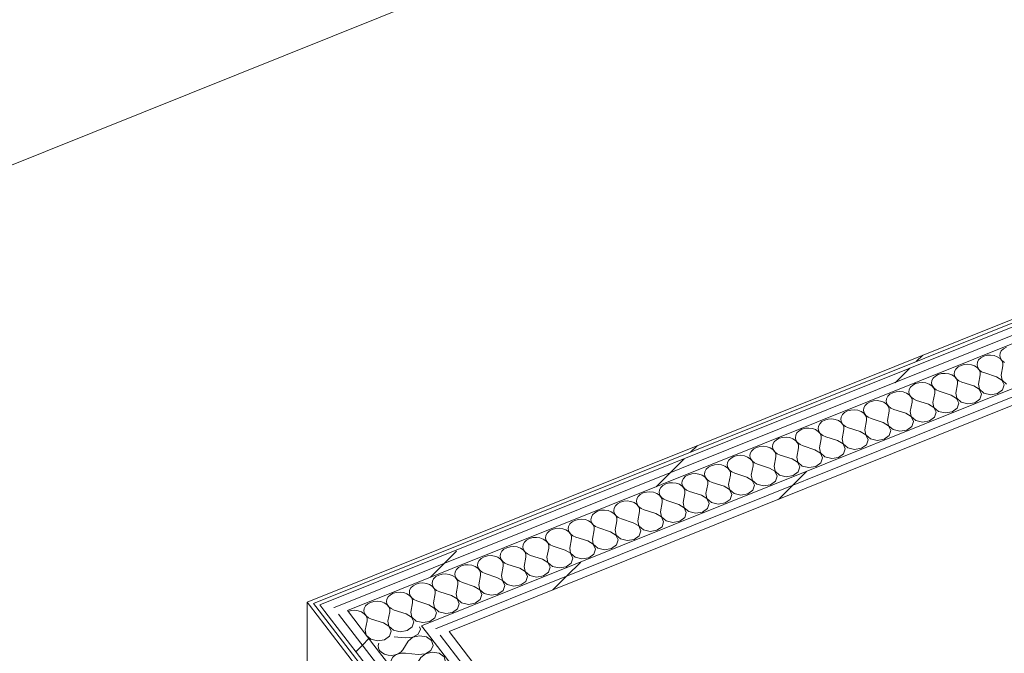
# Model space of a CAD drawing. Header units: millimetres. Extents: x -2220 to 52371, y -4077 to 6953.
# Tile 230 of 256: x 33886 to 35227, y 1931 to 2794. Entities that reach past the tile are written whole.
import ezdxf

# ---------------------------------------------------------------- set-up
doc = ezdxf.new("R2010")
doc.units = ezdxf.units.MM
doc.header["$MEASUREMENT"] = 0
doc.linetypes.add('Wipeout_Contour', pattern=[1000, 0, -1000])
doc.layers.add('Nuevo_08_E_Envans secs', color=7, linetype='Continuous')
doc.layers.add('Nuevo_08_E_Envans secs_Pluma_Nº__1', color=7, linetype='Continuous', lineweight=5)
doc.layers.add('Nuevo_08_E_Envans secs_Pluma_Nº__47', color=7, linetype='Continuous', lineweight=20)
for name, color, linetype, lineweight, true_color in [('Nuevo_08_E_Envans secs_Pluma_Nº__102', 7, 'Continuous', 5, 0xcccccc), ('Nuevo_08_E_Envans secs_Pluma_Nº__171', 171, 'Continuous', 13, 0xaaaaff), ('Nuevo_08_E_Envans secs_Pluma_Nº__177', 7, 'Continuous', 15, 0xf7e046)]:
    doc.layers.add(name, color=color, linetype=linetype, lineweight=lineweight, true_color=true_color)
pattern_1 = [(45, (42615.74, 4689.65), (-183.848, 183.848), [195, -65]), (45, (42615.74, 4873.5), (-183.848, 183.848), [195, -65])]

# ---------------------------------------------------------------- blocks, each defined once
blk = doc.blocks.new('*X290', base_point=(42615.7, 4689.6))
at = {"layer": 'Nuevo_08_E_Envans secs_Pluma_Nº__102', "color": 254, "linetype": 'Continuous', "lineweight": 5, "true_color": 0xcccccc}
for p, q in [((35225.6, 2346.1), (35222.6, 2343.3)), ((35229.5, 2348.2), (35225.6, 2346.1)), ((35194.7, 2333.7), (35191.7, 2330.9)), ((35198.6, 2335.8), (35194.7, 2333.7)), ((35203.1, 2337.1), (35198.6, 2335.8)), ((35208, 2337.4), (35203.1, 2337.1)), ((35212.8, 2336.7), (35208, 2337.4)), ((35217.1, 2335.2), (35212.8, 2336.7)), ((35220.8, 2332.8), (35217.1, 2335.2)), ((35220.9, 2340), (35220.4, 2336.5)), ((35220.4, 2336.5), (35221.3, 2333)), ((35223.3, 2329.8), (35220.8, 2332.8)), ((35222.6, 2343.3), (35220.9, 2340)), ((35221.3, 2333), (35223.5, 2329.9)), ((35163.8, 2321.2), (35160.8, 2318.4)), ((35167.7, 2323.4), (35163.8, 2321.2)), ((35172.2, 2324.6), (35167.7, 2323.4)), ((35177.1, 2325), (35172.2, 2324.6)), ((35181.9, 2324.3), (35177.1, 2325)), ((35186.2, 2322.8), (35181.9, 2324.3)), ((35189.8, 2320.4), (35186.2, 2322.8)), ((35190, 2327.6), (35189.5, 2324.1)), ((35189.5, 2324.1), (35190.4, 2320.6)), ((35192.4, 2317.4), (35189.8, 2320.4)), ((35191.7, 2330.9), (35190, 2327.6)), ((35190.4, 2320.6), (35192.5, 2317.4)), ((35222.3, 2310.2), (35224.7, 2322.9)), ((35224.7, 2326.4), (35223.3, 2329.8)), ((35223.5, 2329.9), (35226.7, 2327.2)), ((35224.7, 2322.9), (35224.7, 2326.4)), ((35129.9, 2306), (35128.1, 2302.7)), ((35132.8, 2308.8), (35129.9, 2306)), ((35136.7, 2310.9), (35132.8, 2308.8)), ((35141.3, 2312.2), (35136.7, 2310.9)), ((35146.1, 2312.5), (35141.3, 2312.2)), ((35150.9, 2311.9), (35146.1, 2312.5)), ((35155.3, 2310.3), (35150.9, 2311.9)), ((35158.9, 2308), (35155.3, 2310.3)), ((35159, 2315.2), (35158.6, 2311.6)), ((35158.6, 2311.6), (35159.5, 2308.2)), ((35161.5, 2305), (35158.9, 2308)), ((35160.8, 2318.4), (35159, 2315.2)), ((35159.5, 2308.2), (35161.6, 2305)), ((35191.4, 2297.8), (35193.8, 2310.5)), ((35193.8, 2314), (35192.4, 2317.4)), ((35192.5, 2317.4), (35195.8, 2314.8)), ((35193.8, 2310.5), (35193.8, 2314)), ((35195.8, 2314.8), (35200, 2313)), ((35216.1, 2307.8), (35200, 2313)), ((35223.5, 2303.3), (35216.1, 2307.8)), ((35222.3, 2310.2), (35223.6, 2303.3)), ((35099, 2293.6), (35097.2, 2290.3)), ((35101.9, 2296.4), (35099, 2293.6)), ((35105.8, 2298.5), (35101.9, 2296.4)), ((35110.4, 2299.8), (35105.8, 2298.5)), ((35115.2, 2300.1), (35110.4, 2299.8)), ((35120, 2299.5), (35115.2, 2300.1)), ((35124.4, 2297.9), (35120, 2299.5)), ((35128, 2295.5), (35124.4, 2297.9)), ((35128.1, 2302.7), (35127.7, 2299.2)), ((35127.7, 2299.2), (35128.5, 2295.8)), ((35130.6, 2292.5), (35128, 2295.5)), ((35128.5, 2295.8), (35130.7, 2292.6)), ((35131.9, 2289.2), (35130.6, 2292.5)), ((35130.7, 2292.6), (35134, 2290)), ((35160.5, 2285.4), (35162.9, 2298.1)), ((35162.8, 2301.6), (35161.5, 2305)), ((35161.6, 2305), (35164.9, 2302.4)), ((35162.9, 2298.1), (35162.8, 2301.6)), ((35164.9, 2302.4), (35169, 2300.5)), ((35185.2, 2295.3), (35169, 2300.5)), ((35192.6, 2290.9), (35185.2, 2295.3)), ((35191.4, 2297.8), (35192.7, 2290.9)), ((35226.6, 2296.7), (35223.5, 2303.3)), ((35223.6, 2303.3), (35229.8, 2298)), ((35224.3, 2289.9), (35226.6, 2296.7)), ((35068.1, 2281.2), (35066.3, 2277.9)), ((35071, 2284), (35068.1, 2281.2)), ((35074.9, 2286.1), (35071, 2284)), ((35079.5, 2287.4), (35074.9, 2286.1)), ((35084.3, 2287.7), (35079.5, 2287.4)), ((35089.1, 2287.1), (35084.3, 2287.7)), ((35093.5, 2285.5), (35089.1, 2287.1)), ((35097.1, 2283.1), (35093.5, 2285.5)), ((35097.2, 2290.3), (35096.7, 2286.8)), ((35096.7, 2286.8), (35097.6, 2283.3)), ((35099.7, 2280.1), (35097.1, 2283.1)), ((35097.6, 2283.3), (35099.8, 2280.2)), ((35101, 2276.7), (35099.7, 2280.1)), ((35099.8, 2280.2), (35103.1, 2277.6)), ((35129.5, 2273), (35131.9, 2285.6)), ((35131.9, 2285.6), (35131.9, 2289.2)), ((35134, 2290), (35138.1, 2288.1)), ((35154.3, 2282.9), (35138.1, 2288.1)), ((35161.7, 2278.4), (35154.3, 2282.9)), ((35160.5, 2285.4), (35161.8, 2278.5)), ((35195.6, 2284.2), (35192.6, 2290.9)), ((35192.7, 2290.9), (35198.9, 2285.5)), ((35193.4, 2277.4), (35195.6, 2284.2)), ((35198.9, 2285.5), (35208.1, 2283.3)), ((35208.1, 2283.3), (35217.5, 2284.9)), ((35217.5, 2284.9), (35224.3, 2289.9)), ((35037.1, 2268.8), (35035.4, 2265.5)), ((35040.1, 2271.6), (35037.1, 2268.8)), ((35044, 2273.7), (35040.1, 2271.6)), ((35048.5, 2275), (35044, 2273.7)), ((35053.4, 2275.3), (35048.5, 2275)), ((35058.2, 2274.6), (35053.4, 2275.3)), ((35062.6, 2273.1), (35058.2, 2274.6)), ((35066.2, 2270.7), (35062.6, 2273.1)), ((35066.3, 2277.9), (35065.8, 2274.4)), ((35065.8, 2274.4), (35066.7, 2270.9)), ((35068.7, 2267.7), (35066.2, 2270.7)), ((35066.7, 2270.9), (35068.9, 2267.8)), ((35070.1, 2264.3), (35068.7, 2267.7)), ((35068.9, 2267.8), (35072.1, 2265.1)), ((35098.6, 2260.6), (35101, 2273.2)), ((35101, 2273.2), (35101, 2276.7)), ((35103.1, 2277.6), (35107.2, 2275.7)), ((35123.4, 2270.5), (35107.2, 2275.7)), ((35130.8, 2266), (35123.4, 2270.5)), ((35129.5, 2273), (35130.9, 2266.1)), ((35133.8, 2259.4), (35130.8, 2266)), ((35130.9, 2266.1), (35137.1, 2260.7)), ((35164.7, 2271.8), (35161.7, 2278.4)), ((35161.8, 2278.5), (35168, 2273.1)), ((35162.5, 2265), (35164.7, 2271.8)), ((35168, 2273.1), (35177.2, 2270.9)), ((35177.2, 2270.9), (35186.6, 2272.5)), ((35186.6, 2272.5), (35193.4, 2277.4)), ((35004.5, 2253), (35004, 2249.5)), ((35006.2, 2256.3), (35004.5, 2253)), ((35009.2, 2259.1), (35006.2, 2256.3)), ((35013.1, 2261.3), (35009.2, 2259.1)), ((35017.6, 2262.5), (35013.1, 2261.3)), ((35022.5, 2262.9), (35017.6, 2262.5)), ((35027.3, 2262.2), (35022.5, 2262.9)), ((35031.6, 2260.6), (35027.3, 2262.2)), ((35035.3, 2258.3), (35031.6, 2260.6)), ((35035.4, 2265.5), (35034.9, 2262)), ((35034.9, 2262), (35035.8, 2258.5)), ((35037.8, 2255.3), (35035.3, 2258.3)), ((35035.8, 2258.5), (35038, 2255.3)), ((35039.2, 2251.9), (35037.8, 2255.3)), ((35038, 2255.3), (35041.2, 2252.7)), ((35041.2, 2252.7), (35045.4, 2250.9)), ((35067.7, 2248.1), (35070.1, 2260.8)), ((35070.1, 2260.8), (35070.1, 2264.3)), ((35072.1, 2265.1), (35076.3, 2263.3)), ((35092.4, 2258.1), (35076.3, 2263.3)), ((35099.9, 2253.6), (35092.4, 2258.1)), ((35098.6, 2260.6), (35100, 2253.6)), ((35102.9, 2247), (35099.9, 2253.6)), ((35100, 2253.6), (35106.2, 2248.3)), ((35124.7, 2247.7), (35131.6, 2252.6)), ((35131.6, 2252.6), (35133.8, 2259.4)), ((35137.1, 2260.7), (35146.2, 2258.5)), ((35146.2, 2258.5), (35155.7, 2260.1)), ((35155.7, 2260.1), (35162.5, 2265)), ((34973.5, 2240.6), (34973.1, 2237.1)), ((34975.3, 2243.9), (34973.5, 2240.6)), ((34978.3, 2246.7), (34975.3, 2243.9)), ((34982.2, 2248.8), (34978.3, 2246.7)), ((34986.7, 2250.1), (34982.2, 2248.8)), ((34991.6, 2250.4), (34986.7, 2250.1)), ((34996.4, 2249.8), (34991.6, 2250.4)), ((35000.7, 2248.2), (34996.4, 2249.8)), ((35004.3, 2245.9), (35000.7, 2248.2)), ((35004, 2249.5), (35004.9, 2246.1)), ((35006.9, 2242.9), (35004.3, 2245.9)), ((35004.9, 2246.1), (35007, 2242.9)), ((35008.3, 2239.5), (35006.9, 2242.9)), ((35007, 2242.9), (35010.3, 2240.3)), ((35008.3, 2235.9), (35008.3, 2239.5)), ((35010.3, 2240.3), (35014.5, 2238.4)), ((35036.8, 2235.7), (35039.2, 2248.4)), ((35039.2, 2248.4), (35039.2, 2251.9)), ((35061.5, 2245.6), (35045.4, 2250.9)), ((35068.9, 2241.2), (35061.5, 2245.6)), ((35067.7, 2248.1), (35069.1, 2241.2)), ((35072, 2234.5), (35068.9, 2241.2)), ((35069.1, 2241.2), (35075.2, 2235.9)), ((35093.8, 2235.2), (35100.7, 2240.2)), ((35100.7, 2240.2), (35102.9, 2247)), ((35106.2, 2248.3), (35115.3, 2246.1)), ((35115.3, 2246.1), (35124.7, 2247.7)), ((34929.7, 2225.6), (34924.9, 2225.3)), ((34934.5, 2225), (34929.7, 2225.6)), ((34942.6, 2228.2), (34942.2, 2224.7)), ((34944.4, 2231.5), (34942.6, 2228.2)), ((34947.3, 2234.3), (34944.4, 2231.5)), ((34951.2, 2236.4), (34947.3, 2234.3)), ((34955.8, 2237.7), (34951.2, 2236.4)), ((34960.6, 2238), (34955.8, 2237.7)), ((34965.4, 2237.4), (34960.6, 2238)), ((34969.8, 2235.8), (34965.4, 2237.4)), ((34973.4, 2233.4), (34969.8, 2235.8)), ((34973.1, 2237.1), (34974, 2233.6)), ((34976, 2230.4), (34973.4, 2233.4)), ((34974, 2233.6), (34976.1, 2230.5)), ((34977.3, 2227.1), (34976, 2230.4)), ((34976.1, 2230.5), (34979.4, 2227.9)), ((34977.4, 2223.5), (34977.3, 2227.1)), ((34979.4, 2227.9), (34983.5, 2226)), ((34999.7, 2220.8), (34983.5, 2226)), ((35005.9, 2223.3), (35008.3, 2235.9)), ((35030.6, 2233.2), (35014.5, 2238.4)), ((35038, 2228.7), (35030.6, 2233.2)), ((35036.8, 2235.7), (35038.1, 2228.8)), ((35041.1, 2222.1), (35038, 2228.7)), ((35038.1, 2228.8), (35044.3, 2223.4)), ((35062.9, 2222.8), (35069.8, 2227.7)), ((35069.8, 2227.7), (35072, 2234.5)), ((35075.2, 2235.9), (35084.4, 2233.6)), ((35084.4, 2233.6), (35093.8, 2235.2)), ((34894, 2212.9), (34889.4, 2211.6)), ((34898.8, 2213.2), (34894, 2212.9)), ((34903.6, 2212.5), (34898.8, 2213.2)), ((34908, 2211), (34903.6, 2212.5)), ((34911.7, 2215.8), (34911.2, 2212.3)), ((34911.2, 2212.3), (34912.1, 2208.8)), ((34913.5, 2219.1), (34911.7, 2215.8)), ((34916.4, 2221.9), (34913.5, 2219.1)), ((34920.3, 2224), (34916.4, 2221.9)), ((34924.9, 2225.3), (34920.3, 2224)), ((34938.9, 2223.4), (34934.5, 2225)), ((34942.5, 2221), (34938.9, 2223.4)), ((34942.2, 2224.7), (34943, 2221.2)), ((34945.1, 2218), (34942.5, 2221)), ((34943, 2221.2), (34945.2, 2218.1)), ((34946.4, 2214.6), (34945.1, 2218)), ((34945.2, 2218.1), (34948.5, 2215.5)), ((34946.4, 2211.1), (34946.4, 2214.6)), ((34948.5, 2215.5), (34952.6, 2213.6)), ((34968.8, 2208.4), (34952.6, 2213.6)), ((34975, 2210.9), (34977.4, 2223.5)), ((35007.1, 2216.3), (34999.7, 2220.8)), ((35005.9, 2223.3), (35007.2, 2216.4)), ((35010.1, 2209.7), (35007.1, 2216.3)), ((35007.2, 2216.4), (35013.4, 2211)), ((35032, 2210.4), (35038.8, 2215.3)), ((35038.8, 2215.3), (35041.1, 2222.1)), ((35044.3, 2223.4), (35053.5, 2221.2)), ((35053.5, 2221.2), (35062.9, 2222.8)), ((34858.5, 2199.2), (34854.6, 2197)), ((34863, 2200.4), (34858.5, 2199.2)), ((34867.9, 2200.8), (34863, 2200.4)), ((34872.7, 2200.1), (34867.9, 2200.8)), ((34877.1, 2198.5), (34872.7, 2200.1)), ((34880.7, 2196.2), (34877.1, 2198.5)), ((34880.8, 2203.4), (34880.3, 2199.9)), ((34880.3, 2199.9), (34881.2, 2196.4)), ((34882.6, 2206.6), (34880.8, 2203.4)), ((34885.5, 2209.5), (34882.6, 2206.6)), ((34889.4, 2211.6), (34885.5, 2209.5)), ((34911.6, 2208.6), (34908, 2211)), ((34914.2, 2205.6), (34911.6, 2208.6)), ((34912.1, 2208.8), (34914.3, 2205.6)), ((34913.1, 2186), (34915.5, 2198.7)), ((34915.5, 2202.2), (34914.2, 2205.6)), ((34914.3, 2205.6), (34917.6, 2203)), ((34915.5, 2198.7), (34915.5, 2202.2)), ((34917.6, 2203), (34921.7, 2201.2)), ((34937.9, 2196), (34921.7, 2201.2)), ((34944, 2198.4), (34946.4, 2211.1)), ((34976.2, 2203.9), (34968.8, 2208.4)), ((34975, 2210.9), (34976.3, 2204)), ((34979.2, 2197.3), (34976.2, 2203.9)), ((34976.3, 2204), (34982.5, 2198.6)), ((34982.5, 2198.6), (34991.7, 2196.4)), ((35001.1, 2198), (35007.9, 2202.9)), ((35007.9, 2202.9), (35010.1, 2209.7)), ((35013.4, 2211), (35022.6, 2208.8)), ((35022.6, 2208.8), (35032, 2210.4)), ((34827.6, 2186.7), (34823.7, 2184.6)), ((34832.1, 2188), (34827.6, 2186.7)), ((34837, 2188.3), (34832.1, 2188)), ((34841.8, 2187.7), (34837, 2188.3)), ((34846.1, 2186.1), (34841.8, 2187.7)), ((34849.8, 2183.7), (34846.1, 2186.1)), ((34849.9, 2190.9), (34849.4, 2187.4)), ((34849.4, 2187.4), (34850.3, 2184)), ((34851.6, 2194.2), (34849.9, 2190.9)), ((34854.6, 2197), (34851.6, 2194.2)), ((34883.2, 2193.2), (34880.7, 2196.2)), ((34881.2, 2196.4), (34883.4, 2193.2)), ((34882.2, 2173.6), (34884.6, 2186.3)), ((34884.6, 2189.8), (34883.2, 2193.2)), ((34883.4, 2193.2), (34886.6, 2190.6)), ((34884.6, 2186.3), (34884.6, 2189.8)), ((34886.6, 2190.6), (34890.8, 2188.7)), ((34906.9, 2183.5), (34890.8, 2188.7)), ((34913.1, 2186), (34914.5, 2179.1)), ((34945.3, 2191.5), (34937.9, 2196)), ((34944, 2198.4), (34945.4, 2191.5)), ((34948.3, 2184.9), (34945.3, 2191.5)), ((34945.4, 2191.5), (34951.6, 2186.2)), ((34951.6, 2186.2), (34960.7, 2184)), ((34960.7, 2184), (34970.2, 2185.6)), ((34970.2, 2185.6), (34977, 2190.5)), ((34977, 2190.5), (34979.2, 2197.3)), ((34991.7, 2196.4), (35001.1, 2198)), ((34792.8, 2172.2), (34789.8, 2169.4)), ((34796.7, 2174.3), (34792.8, 2172.2)), ((34801.2, 2175.6), (34796.7, 2174.3)), ((34806.1, 2175.9), (34801.2, 2175.6)), ((34810.9, 2175.3), (34806.1, 2175.9)), ((34815.2, 2173.7), (34810.9, 2175.3)), ((34818.8, 2171.3), (34815.2, 2173.7)), ((34819, 2178.5), (34818.5, 2175)), ((34818.5, 2175), (34819.4, 2171.5)), ((34820.7, 2181.8), (34819, 2178.5)), ((34823.7, 2184.6), (34820.7, 2181.8)), ((34852.3, 2180.8), (34849.8, 2183.7)), ((34850.3, 2184), (34852.5, 2180.8)), ((34851.3, 2161.2), (34853.7, 2173.8)), ((34853.7, 2177.4), (34852.3, 2180.8)), ((34852.5, 2180.8), (34855.7, 2178.2)), ((34853.7, 2173.8), (34853.7, 2177.4)), ((34855.7, 2178.2), (34859.9, 2176.3)), ((34876, 2171.1), (34859.9, 2176.3)), ((34882.2, 2173.6), (34883.6, 2166.7)), ((34914.4, 2179.1), (34906.9, 2183.5)), ((34917.4, 2172.4), (34914.4, 2179.1)), ((34914.5, 2179.1), (34920.7, 2173.7)), ((34915.2, 2165.6), (34917.4, 2172.4)), ((34920.7, 2173.7), (34929.8, 2171.5)), ((34929.8, 2171.5), (34939.2, 2173.1)), ((34939.2, 2173.1), (34946.1, 2178.1)), ((34946.1, 2178.1), (34948.3, 2184.9)), ((34761.8, 2159.8), (34758.9, 2157)), ((34765.7, 2161.9), (34761.8, 2159.8)), ((34770.3, 2163.2), (34765.7, 2161.9)), ((34775.1, 2163.5), (34770.3, 2163.2)), ((34779.9, 2162.8), (34775.1, 2163.5)), ((34784.3, 2161.3), (34779.9, 2162.8)), ((34787.9, 2158.9), (34784.3, 2161.3)), ((34788, 2166.1), (34787.6, 2162.6)), ((34787.6, 2162.6), (34788.5, 2159.1)), ((34790.5, 2155.9), (34787.9, 2158.9)), ((34789.8, 2169.4), (34788, 2166.1)), ((34788.5, 2159.1), (34790.6, 2156)), ((34821.4, 2168.3), (34818.8, 2171.3)), ((34819.4, 2171.5), (34821.5, 2168.4)), ((34820.4, 2148.8), (34822.8, 2161.4)), ((34822.8, 2164.9), (34821.4, 2168.3)), ((34821.5, 2168.4), (34824.8, 2165.8)), ((34822.8, 2161.4), (34822.8, 2164.9)), ((34824.8, 2165.8), (34829, 2163.9)), ((34845.1, 2158.7), (34829, 2163.9)), ((34852.5, 2154.2), (34845.1, 2158.7)), ((34851.3, 2161.2), (34852.6, 2154.3)), ((34883.4, 2166.6), (34876, 2171.1)), ((34886.5, 2160), (34883.4, 2166.6)), ((34883.6, 2166.7), (34889.7, 2161.3)), ((34884.2, 2153.2), (34886.5, 2160)), ((34889.7, 2161.3), (34898.9, 2159.1)), ((34898.9, 2159.1), (34908.3, 2160.7)), ((34908.3, 2160.7), (34915.2, 2165.6)), ((34730.9, 2147.3), (34728, 2144.5)), ((34734.8, 2149.5), (34730.9, 2147.3)), ((34739.4, 2150.7), (34734.8, 2149.5)), ((34744.2, 2151.1), (34739.4, 2150.7)), ((34749, 2150.4), (34744.2, 2151.1)), ((34753.4, 2148.9), (34749, 2150.4)), ((34757, 2146.5), (34753.4, 2148.9)), ((34757.1, 2153.7), (34756.7, 2150.2)), ((34756.7, 2150.2), (34757.5, 2146.7)), ((34759.6, 2143.5), (34757, 2146.5)), ((34758.9, 2157), (34757.1, 2153.7)), ((34757.5, 2146.7), (34759.7, 2143.5)), ((34789.5, 2136.3), (34791.9, 2149)), ((34791.8, 2152.5), (34790.5, 2155.9)), ((34790.6, 2156), (34793.9, 2153.3)), ((34791.9, 2149), (34791.8, 2152.5)), ((34793.9, 2153.3), (34798, 2151.5)), ((34814.2, 2146.3), (34798, 2151.5)), ((34821.6, 2141.8), (34814.2, 2146.3)), ((34820.4, 2148.8), (34821.7, 2141.8)), ((34855.6, 2147.6), (34852.5, 2154.2)), ((34852.6, 2154.3), (34858.8, 2148.9)), ((34853.3, 2140.8), (34855.6, 2147.6)), ((34858.8, 2148.9), (34868, 2146.7)), ((34868, 2146.7), (34877.4, 2148.3)), ((34877.4, 2148.3), (34884.2, 2153.2)), ((34697.1, 2132.1), (34695.3, 2128.8)), ((34700, 2134.9), (34697.1, 2132.1)), ((34703.9, 2137.1), (34700, 2134.9)), ((34708.5, 2138.3), (34703.9, 2137.1)), ((34713.3, 2138.6), (34708.5, 2138.3)), ((34718.1, 2138), (34713.3, 2138.6)), ((34722.5, 2136.4), (34718.1, 2138)), ((34726.1, 2134.1), (34722.5, 2136.4)), ((34726.2, 2141.3), (34725.7, 2137.7)), ((34725.7, 2137.7), (34726.6, 2134.3)), ((34728.7, 2131.1), (34726.1, 2134.1)), ((34728, 2144.5), (34726.2, 2141.3)), ((34726.6, 2134.3), (34728.8, 2131.1)), ((34758.5, 2123.9), (34760.9, 2136.6)), ((34760.9, 2140.1), (34759.6, 2143.5)), ((34759.7, 2143.5), (34763, 2140.9)), ((34760.9, 2136.6), (34760.9, 2140.1)), ((34763, 2140.9), (34767.1, 2139.1)), ((34783.3, 2133.9), (34767.1, 2139.1)), ((34790.7, 2129.4), (34783.3, 2133.9)), ((34789.5, 2136.3), (34790.8, 2129.4)), ((34824.6, 2135.2), (34821.6, 2141.8)), ((34821.7, 2141.8), (34827.9, 2136.5)), ((34822.4, 2128.4), (34824.6, 2135.2)), ((34827.9, 2136.5), (34837.1, 2134.3)), ((34837.1, 2134.3), (34846.5, 2135.9)), ((34846.5, 2135.9), (34853.3, 2140.8)), ((34666.1, 2119.7), (34664.4, 2116.4)), ((34669.1, 2122.5), (34666.1, 2119.7)), ((34673, 2124.6), (34669.1, 2122.5)), ((34677.5, 2125.9), (34673, 2124.6)), ((34682.4, 2126.2), (34677.5, 2125.9)), ((34687.2, 2125.6), (34682.4, 2126.2)), ((34691.6, 2124), (34687.2, 2125.6)), ((34695.2, 2121.6), (34691.6, 2124)), ((34695.3, 2128.8), (34694.8, 2125.3)), ((34694.8, 2125.3), (34695.7, 2121.9)), ((34697.7, 2118.6), (34695.2, 2121.6)), ((34695.7, 2121.9), (34697.9, 2118.7)), ((34699.1, 2115.3), (34697.7, 2118.6)), ((34697.9, 2118.7), (34701.1, 2116.1)), ((34727.6, 2111.5), (34730, 2124.2)), ((34730, 2127.7), (34728.7, 2131.1)), ((34728.8, 2131.1), (34732.1, 2128.5)), ((34730, 2124.2), (34730, 2127.7)), ((34732.1, 2128.5), (34736.2, 2126.6)), ((34752.4, 2121.4), (34736.2, 2126.6)), ((34759.8, 2117), (34752.4, 2121.4)), ((34758.5, 2123.9), (34759.9, 2117)), ((34793.7, 2122.8), (34790.7, 2129.4)), ((34790.8, 2129.4), (34797, 2124.1)), ((34791.5, 2116), (34793.7, 2122.8)), ((34797, 2124.1), (34806.2, 2121.8)), ((34806.2, 2121.8), (34815.6, 2123.4)), ((34815.6, 2123.4), (34822.4, 2128.4)), ((34635.2, 2107.3), (34633.5, 2104)), ((34638.2, 2110.1), (34635.2, 2107.3)), ((34642.1, 2112.2), (34638.2, 2110.1)), ((34646.6, 2113.5), (34642.1, 2112.2)), ((34651.5, 2113.8), (34646.6, 2113.5)), ((34656.3, 2113.2), (34651.5, 2113.8)), ((34660.6, 2111.6), (34656.3, 2113.2)), ((34664.3, 2109.2), (34660.6, 2111.6)), ((34664.4, 2116.4), (34663.9, 2112.9)), ((34663.9, 2112.9), (34664.8, 2109.4)), ((34666.8, 2106.2), (34664.3, 2109.2)), ((34664.8, 2109.4), (34667, 2106.3)), ((34668.2, 2102.8), (34666.8, 2106.2)), ((34667, 2106.3), (34670.2, 2103.7)), ((34696.7, 2099.1), (34699.1, 2111.7)), ((34699.1, 2111.7), (34699.1, 2115.3)), ((34701.1, 2116.1), (34705.3, 2114.2)), ((34721.4, 2109), (34705.3, 2114.2)), ((34728.9, 2104.5), (34721.4, 2109)), ((34727.6, 2111.5), (34729, 2104.6)), ((34762.8, 2110.3), (34759.8, 2117)), ((34759.9, 2117), (34766.1, 2111.6)), ((34760.6, 2103.5), (34762.8, 2110.3)), ((34766.1, 2111.6), (34775.2, 2109.4)), ((34775.2, 2109.4), (34784.7, 2111)), ((34784.7, 2111), (34791.5, 2116)), ((34602.5, 2091.6), (34602.1, 2088.1)), ((34604.3, 2094.9), (34602.5, 2091.6)), ((34607.3, 2097.7), (34604.3, 2094.9)), ((34611.2, 2099.8), (34607.3, 2097.7)), ((34615.7, 2101.1), (34611.2, 2099.8)), ((34620.6, 2101.4), (34615.7, 2101.1)), ((34625.4, 2100.7), (34620.6, 2101.4)), ((34629.7, 2099.2), (34625.4, 2100.7)), ((34633.3, 2096.8), (34629.7, 2099.2)), ((34633.5, 2104), (34633, 2100.5)), ((34633, 2100.5), (34633.9, 2097)), ((34635.9, 2093.8), (34633.3, 2096.8)), ((34633.9, 2097), (34636, 2093.9)), ((34637.3, 2090.4), (34635.9, 2093.8)), ((34636, 2093.9), (34639.3, 2091.2)), ((34665.8, 2086.7), (34668.2, 2099.3)), ((34668.2, 2099.3), (34668.2, 2102.8)), ((34670.2, 2103.7), (34674.4, 2101.8)), ((34690.5, 2096.6), (34674.4, 2101.8)), ((34697.9, 2092.1), (34690.5, 2096.6)), ((34696.7, 2099.1), (34698.1, 2092.2)), ((34701, 2085.5), (34697.9, 2092.1)), ((34698.1, 2092.2), (34704.2, 2086.8)), ((34731.9, 2097.9), (34728.9, 2104.5)), ((34729, 2104.6), (34735.2, 2099.2)), ((34729.7, 2091.1), (34731.9, 2097.9)), ((34735.2, 2099.2), (34744.3, 2097)), ((34744.3, 2097), (34753.7, 2098.6)), ((34753.7, 2098.6), (34760.6, 2103.5)), ((34571.6, 2079.1), (34571.2, 2075.6)), ((34573.4, 2082.4), (34571.6, 2079.1)), ((34576.3, 2085.2), (34573.4, 2082.4)), ((34580.2, 2087.4), (34576.3, 2085.2)), ((34584.8, 2088.6), (34580.2, 2087.4)), ((34589.6, 2089), (34584.8, 2088.6)), ((34594.4, 2088.3), (34589.6, 2089)), ((34598.8, 2086.7), (34594.4, 2088.3)), ((34602.4, 2084.4), (34598.8, 2086.7)), ((34602.1, 2088.1), (34603, 2084.6)), ((34605, 2081.4), (34602.4, 2084.4)), ((34603, 2084.6), (34605.1, 2081.4)), ((34606.3, 2078), (34605, 2081.4)), ((34605.1, 2081.4), (34608.4, 2078.8)), ((34606.4, 2074.5), (34606.3, 2078)), ((34608.4, 2078.8), (34612.5, 2077)), ((34634.9, 2074.2), (34637.3, 2086.9)), ((34637.3, 2086.9), (34637.3, 2090.4)), ((34639.3, 2091.2), (34643.5, 2089.4)), ((34659.6, 2084.2), (34643.5, 2089.4)), ((34667, 2079.7), (34659.6, 2084.2)), ((34665.8, 2086.7), (34667.1, 2079.7)), ((34670.1, 2073.1), (34667, 2079.7)), ((34667.1, 2079.7), (34673.3, 2074.4)), ((34691.9, 2073.8), (34698.7, 2078.7)), ((34698.7, 2078.7), (34701, 2085.5)), ((34704.2, 2086.8), (34713.4, 2084.6)), ((34713.4, 2084.6), (34722.8, 2086.2)), ((34722.8, 2086.2), (34729.7, 2091.1)), ((34540.7, 2066.7), (34540.2, 2063.2)), ((34542.5, 2070), (34540.7, 2066.7)), ((34545.4, 2072.8), (34542.5, 2070)), ((34549.3, 2074.9), (34545.4, 2072.8)), ((34553.9, 2076.2), (34549.3, 2074.9)), ((34558.7, 2076.5), (34553.9, 2076.2)), ((34563.5, 2075.9), (34558.7, 2076.5)), ((34567.9, 2074.3), (34563.5, 2075.9)), ((34571.5, 2072), (34567.9, 2074.3)), ((34571.2, 2075.6), (34572, 2072.2)), ((34574.1, 2069), (34571.5, 2072)), ((34572, 2072.2), (34574.2, 2069)), ((34575.4, 2065.6), (34574.1, 2069)), ((34574.2, 2069), (34577.5, 2066.4)), ((34575.4, 2062), (34575.4, 2065.6)), ((34577.5, 2066.4), (34581.6, 2064.5)), ((34597.8, 2059.3), (34581.6, 2064.5)), ((34604, 2061.8), (34606.4, 2074.5)), ((34628.7, 2071.7), (34612.5, 2077)), ((34636.1, 2067.3), (34628.7, 2071.7)), ((34634.9, 2074.2), (34636.2, 2067.3)), ((34639.1, 2060.6), (34636.1, 2067.3)), ((34636.2, 2067.3), (34642.4, 2062)), ((34661, 2061.3), (34667.8, 2066.3)), ((34667.8, 2066.3), (34670.1, 2073.1)), ((34673.3, 2074.4), (34682.5, 2072.2)), ((34682.5, 2072.2), (34691.9, 2073.8)), ((34492, 2051.4), (34487.5, 2050.1)), ((34496.9, 2051.7), (34492, 2051.4)), ((34501.7, 2051.1), (34496.9, 2051.7)), ((34506.1, 2049.5), (34501.7, 2051.1)), ((34509.8, 2054.3), (34509.3, 2050.8)), ((34511.6, 2057.6), (34509.8, 2054.3)), ((34514.5, 2060.4), (34511.6, 2057.6)), ((34518.4, 2062.5), (34514.5, 2060.4)), ((34523, 2063.8), (34518.4, 2062.5)), ((34527.8, 2064.1), (34523, 2063.8)), ((34532.6, 2063.5), (34527.8, 2064.1)), ((34537, 2061.9), (34532.6, 2063.5)), ((34540.6, 2059.5), (34537, 2061.9)), ((34540.2, 2063.2), (34541.1, 2059.8)), ((34543.2, 2056.5), (34540.6, 2059.5)), ((34541.1, 2059.8), (34543.3, 2056.6)), ((34544.5, 2053.2), (34543.2, 2056.5)), ((34543.3, 2056.6), (34546.6, 2054)), ((34544.5, 2049.6), (34544.5, 2053.2)), ((34546.6, 2054), (34550.7, 2052.1)), ((34566.9, 2046.9), (34550.7, 2052.1)), ((34573, 2049.4), (34575.4, 2062)), ((34605.2, 2054.8), (34597.8, 2059.3)), ((34604, 2061.8), (34605.3, 2054.9)), ((34608.2, 2048.2), (34605.2, 2054.8)), ((34605.3, 2054.9), (34611.5, 2049.5)), ((34630.1, 2048.9), (34636.9, 2053.9)), ((34636.9, 2053.9), (34639.1, 2060.6)), ((34642.4, 2062), (34651.6, 2059.7)), ((34651.6, 2059.7), (34661, 2061.3)), ((34456.6, 2037.7), (34452.7, 2035.6)), ((34461.1, 2039), (34456.6, 2037.7)), ((34466, 2039.3), (34461.1, 2039)), ((34470.8, 2038.6), (34466, 2039.3)), ((34475.1, 2037.1), (34470.8, 2038.6)), ((34478.9, 2041.9), (34478.4, 2038.4)), ((34478.4, 2038.4), (34479.3, 2034.9)), ((34480.6, 2045.2), (34478.9, 2041.9)), ((34483.6, 2048), (34480.6, 2045.2)), ((34487.5, 2050.1), (34483.6, 2048)), ((34509.7, 2047.1), (34506.1, 2049.5)), ((34509.3, 2050.8), (34510.2, 2047.3)), ((34512.2, 2044.1), (34509.7, 2047.1)), ((34510.2, 2047.3), (34512.4, 2044.2)), ((34513.6, 2040.7), (34512.2, 2044.1)), ((34512.4, 2044.2), (34515.6, 2041.6)), ((34513.6, 2037.2), (34513.6, 2040.7)), ((34515.6, 2041.6), (34519.8, 2039.7)), ((34535.9, 2034.5), (34519.8, 2039.7)), ((34542.1, 2037), (34544.5, 2049.6)), ((34574.3, 2042.4), (34566.9, 2046.9)), ((34573, 2049.4), (34574.4, 2042.5)), ((34577.3, 2035.8), (34574.3, 2042.4)), ((34574.4, 2042.5), (34580.6, 2037.1)), ((34599.2, 2036.5), (34606, 2041.4)), ((34606, 2041.4), (34608.2, 2048.2)), ((34611.5, 2049.5), (34620.7, 2047.3)), ((34620.7, 2047.3), (34630.1, 2048.9)), ((34425.7, 2025.3), (34421.8, 2023.1)), ((34430.2, 2026.5), (34425.7, 2025.3)), ((34435.1, 2026.9), (34430.2, 2026.5)), ((34439.9, 2026.2), (34435.1, 2026.9)), ((34444.2, 2024.6), (34439.9, 2026.2)), ((34447.8, 2022.3), (34444.2, 2024.6)), ((34448, 2029.5), (34447.5, 2026)), ((34447.5, 2026), (34448.4, 2022.5)), ((34449.7, 2032.7), (34448, 2029.5)), ((34452.7, 2035.6), (34449.7, 2032.7)), ((34478.8, 2034.7), (34475.1, 2037.1)), ((34481.3, 2031.7), (34478.8, 2034.7)), ((34479.3, 2034.9), (34481.5, 2031.7)), ((34480.3, 2012.1), (34482.7, 2024.8)), ((34482.7, 2028.3), (34481.3, 2031.7)), ((34481.5, 2031.7), (34484.7, 2029.1)), ((34482.7, 2024.8), (34482.7, 2028.3)), ((34484.7, 2029.1), (34488.9, 2027.3)), ((34505, 2022.1), (34488.9, 2027.3)), ((34511.2, 2024.5), (34513.6, 2037.2)), ((34511.2, 2024.5), (34512.6, 2017.6)), ((34543.4, 2030), (34535.9, 2034.5)), ((34542.1, 2037), (34543.5, 2030.1)), ((34546.4, 2023.4), (34543.4, 2030)), ((34543.5, 2030.1), (34549.7, 2024.7)), ((34549.7, 2024.7), (34558.8, 2022.5)), ((34568.2, 2024.1), (34575.1, 2029)), ((34575.1, 2029), (34577.3, 2035.8)), ((34580.6, 2037.1), (34589.7, 2034.9)), ((34589.7, 2034.9), (34599.2, 2036.5)), ((34394.7, 2012.8), (34390.8, 2010.7)), ((34399.3, 2014.1), (34394.7, 2012.8)), ((34404.1, 2014.4), (34399.3, 2014.1)), ((34408.9, 2013.8), (34404.1, 2014.4)), ((34413.3, 2012.2), (34408.9, 2013.8)), ((34416.9, 2009.8), (34413.3, 2012.2)), ((34417, 2017), (34416.6, 2013.5)), ((34416.6, 2013.5), (34417.5, 2010.1)), ((34418.8, 2020.3), (34417, 2017)), ((34421.8, 2023.1), (34418.8, 2020.3)), ((34450.4, 2019.3), (34447.8, 2022.3)), ((34448.4, 2022.5), (34450.5, 2019.3)), ((34449.4, 1999.7), (34451.8, 2012.4)), ((34451.8, 2015.9), (34450.4, 2019.3)), ((34450.5, 2019.3), (34453.8, 2016.7)), ((34451.8, 2012.4), (34451.8, 2015.9)), ((34453.8, 2016.7), (34458, 2014.8)), ((34474.1, 2009.6), (34458, 2014.8)), ((34480.3, 2012.1), (34481.6, 2005.2)), ((34512.4, 2017.6), (34505, 2022.1)), ((34515.5, 2011), (34512.4, 2017.6)), ((34512.6, 2017.6), (34518.7, 2012.3)), ((34513.2, 2004.2), (34515.5, 2011)), ((34518.7, 2012.3), (34527.9, 2010.1)), ((34527.9, 2010.1), (34537.3, 2011.7)), ((34537.3, 2011.7), (34544.2, 2016.6)), ((34544.2, 2016.6), (34546.4, 2023.4)), ((34558.8, 2022.5), (34568.2, 2024.1)), ((34359.9, 1998.3), (34357, 1995.5)), ((34363.8, 2000.4), (34359.9, 1998.3)), ((34368.4, 2001.7), (34363.8, 2000.4)), ((34373.2, 2002), (34368.4, 2001.7)), ((34378, 2001.4), (34373.2, 2002)), ((34382.4, 1999.8), (34378, 2001.4)), ((34386, 1997.4), (34382.4, 1999.8)), ((34386.1, 2004.6), (34385.7, 2001.1)), ((34385.7, 2001.1), (34386.5, 1997.6)), ((34388.6, 1994.4), (34386, 1997.4)), ((34387.9, 2007.9), (34386.1, 2004.6)), ((34386.5, 1997.6), (34388.7, 1994.5)), ((34390.8, 2010.7), (34387.9, 2007.9)), ((34419.5, 2006.9), (34416.9, 2009.8)), ((34417.5, 2010.1), (34419.6, 2006.9)), ((34418.5, 1987.3), (34420.9, 1999.9)), ((34420.8, 2003.5), (34419.5, 2006.9)), ((34419.6, 2006.9), (34422.9, 2004.3)), ((34420.9, 1999.9), (34420.8, 2003.5)), ((34422.9, 2004.3), (34427, 2002.4)), ((34443.2, 1997.2), (34427, 2002.4)), ((34449.4, 1999.7), (34450.7, 1992.8)), ((34481.5, 2005.2), (34474.1, 2009.6)), ((34484.6, 1998.5), (34481.5, 2005.2)), ((34481.6, 2005.2), (34487.8, 1999.8)), ((34482.3, 1991.7), (34484.6, 1998.5)), ((34487.8, 1999.8), (34497, 1997.6)), ((34497, 1997.6), (34506.4, 1999.2)), ((34506.4, 1999.2), (34513.2, 2004.2)), ((34337.5, 1989.3), (34333.1, 1988.1)), ((34342.3, 1989.6), (34337.5, 1989.3)), ((34347.1, 1988.9), (34342.3, 1989.6)), ((34351.5, 1987.4), (34347.1, 1988.9)), ((34355.1, 1985), (34351.5, 1987.4)), ((34355.2, 1992.2), (34354.7, 1988.7)), ((34354.7, 1988.7), (34355.6, 1985.2)), ((34357.7, 1982), (34355.1, 1985)), ((34357, 1995.5), (34355.2, 1992.2)), ((34355.6, 1985.2), (34357.8, 1982.1)), ((34387.5, 1974.9), (34389.9, 1987.5)), ((34389.9, 1991), (34388.6, 1994.4)), ((34388.7, 1994.5), (34392, 1991.9)), ((34389.9, 1987.5), (34389.9, 1991)), ((34392, 1991.9), (34396.1, 1990)), ((34412.3, 1984.8), (34396.1, 1990)), ((34419.7, 1980.3), (34412.3, 1984.8)), ((34418.5, 1987.3), (34419.8, 1980.4)), ((34450.6, 1992.7), (34443.2, 1997.2)), ((34453.6, 1986.1), (34450.6, 1992.7)), ((34450.7, 1992.8), (34456.9, 1987.4)), ((34451.4, 1979.3), (34453.6, 1986.1)), ((34456.9, 1987.4), (34466.1, 1985.2)), ((34466.1, 1985.2), (34475.5, 1986.8)), ((34475.5, 1986.8), (34482.3, 1991.7)), ((34356.6, 1962.4), (34359, 1975.1)), ((34359, 1978.6), (34357.7, 1982)), ((34357.8, 1982.1), (34361.1, 1979.4)), ((34359, 1975.1), (34359, 1978.6)), ((34361.1, 1979.4), (34365.2, 1977.6)), ((34381.4, 1972.4), (34365.2, 1977.6)), ((34388.8, 1967.9), (34381.4, 1972.4)), ((34387.5, 1974.9), (34388.9, 1967.9)), ((34422.7, 1973.7), (34419.7, 1980.3)), ((34419.8, 1980.4), (34426, 1975)), ((34420.5, 1966.9), (34422.7, 1973.7)), ((34426, 1975), (34435.2, 1972.8)), ((34435.2, 1972.8), (34444.6, 1974.4)), ((34444.6, 1974.4), (34451.4, 1979.3)), ((34356.6, 1962.4), (34357.9, 1955.9)), ((34391.8, 1961.3), (34388.8, 1967.9)), ((34388.9, 1967.9), (34395.1, 1962.6)), ((34389.6, 1954.5), (34391.8, 1961.3)), ((34395.1, 1962.6), (34404.2, 1960.4)), ((34404.2, 1960.4), (34413.7, 1962)), ((34413.7, 1962), (34420.5, 1966.9)), ((34358.6, 1955), (34364.2, 1950.2)), ((34364.2, 1950.2), (34373.3, 1947.9)), ((34373.3, 1947.9), (34382.7, 1949.5)), ((34382.7, 1949.5), (34389.6, 1954.5))]:
    blk.add_line(p, q, dxfattribs=at)
blk = doc.blocks.new('Elem Sección_215_2', base_point=(42615.7, 4689.6))
at = {"layer": 'Nuevo_08_E_Envans secs', "lineweight": 0}
blk.add_blockref('*X290', (42615.7, 4689.6), dxfattribs=at)
at = {"color": 254, "linetype": 'Wipeout_Contour', "lineweight": 0, "ltscale": 143828.340447}
blk.add_wipeout([(34277.4, 2000.5), (34280.5, 1996.5), (37436.3, 3264.4), (37433.2, 3268.4)], dxfattribs=at).dxf.layer = 'Nuevo_08_E_Envans secs'
at = {"layer": 'Nuevo_08_E_Envans secs_Pluma_Nº__171', "linetype": 'Continuous', "lineweight": 13, "true_color": 0xaaaaff}
h = blk.add_hatch(dxfattribs=at)
h.set_pattern_fill('Panellat_HPL_0002', color=161, style=0, pattern_type=2)
h.set_pattern_definition(pattern_1)
h.paths.add_polyline_path([(34277.4, 2000.5), (34280.5, 1996.5), (37436.3, 3264.4), (37433.2, 3268.4)])
at = {"layer": 'Nuevo_08_E_Envans secs_Pluma_Nº__1', "color": 7, "linetype": 'Continuous', "lineweight": 5}
blk.add_line((34277.4, 2000.5), (34280.5, 1996.5), dxfattribs=at)
at = {"layer": 'Nuevo_08_E_Envans secs_Pluma_Nº__47', "color": 7, "linetype": 'Continuous', "lineweight": 20}
blk.add_line((34277.4, 997.9), (34277.4, 2000.5), dxfattribs=at)
at = {"color": 254, "linetype": 'Wipeout_Contour', "lineweight": 0, "ltscale": 141182.4167}
blk.add_wipeout([(35984.7, 2580.3), (34452, 1964.5), (34458.7, 1955.8), (35991.4, 2571.6)], dxfattribs=at).dxf.layer = 'Nuevo_08_E_Envans secs'
at = {"layer": 'Nuevo_08_E_Envans secs_Pluma_Nº__177', "linetype": 'Continuous', "lineweight": 15, "true_color": 0xf7e046}
h = blk.add_hatch(dxfattribs=at)
h.set_pattern_fill('Panellat_HPL_0002', color=53, style=0, pattern_type=2)
h.set_pattern_definition(pattern_1)
h.paths.add_polyline_path([(35984.7, 2580.3), (34452, 1964.5), (34458.7, 1955.8), (35991.4, 2571.6)])
at = {"color": 254, "linetype": 'Wipeout_Contour', "lineweight": 0, "ltscale": 211743.094531}
blk.add_wipeout([(35990, 2593.8), (34433.3, 1968.4), (34440, 1959.7), (34452, 1964.5), (35984.7, 2580.3), (35996.7, 2585.1)], dxfattribs=at).dxf.layer = 'Nuevo_08_E_Envans secs'
at = {"layer": 'Nuevo_08_E_Envans secs_Pluma_Nº__177', "linetype": 'Continuous', "lineweight": 15, "true_color": 0xf7e046}
h = blk.add_hatch(dxfattribs=at)
h.set_pattern_fill('Panellat_HPL_0002', color=53, style=0, pattern_type=2)
h.set_pattern_definition(pattern_1)
h.paths.add_polyline_path([(35990, 2593.8), (34433.3, 1968.4), (34440, 1959.7), (34452, 1964.5), (35984.7, 2580.3), (35996.7, 2585.1)])
at = {"color": 254, "linetype": 'Wipeout_Contour', "lineweight": 0, "ltscale": 250814.991909}
blk.add_wipeout([(34313.5, 1993.1), (34320.2, 1984.4), (34332.3, 1989.2), (35979, 2650.8), (36312.9, 2784.9), (37452.8, 3242.9), (37446.1, 3251.6)], dxfattribs=at).dxf.layer = 'Nuevo_08_E_Envans secs'
at = {"layer": 'Nuevo_08_E_Envans secs_Pluma_Nº__177', "linetype": 'Continuous', "lineweight": 15, "true_color": 0xf7e046}
h = blk.add_hatch(dxfattribs=at)
h.set_pattern_fill('Panellat_HPL_0002', color=53, style=0, pattern_type=2)
h.set_pattern_definition(pattern_1)
h.paths.add_polyline_path([(34313.5, 1993.1), (34320.2, 1984.4), (34332.3, 1989.2), (35979, 2650.8), (36312.9, 2784.9), (37452.8, 3242.9), (37446.1, 3251.6)])
at = {"color": 254, "linetype": 'Wipeout_Contour', "lineweight": 0, "ltscale": 178251.750617}
blk.add_wipeout([(37439.4, 3260.4), (34294.7, 1996.9), (34301.4, 1988.2), (34313.5, 1993.1), (37446.1, 3251.6)], dxfattribs=at).dxf.layer = 'Nuevo_08_E_Envans secs'
at = {"layer": 'Nuevo_08_E_Envans secs_Pluma_Nº__177', "linetype": 'Continuous', "lineweight": 15, "true_color": 0xf7e046}
h = blk.add_hatch(dxfattribs=at)
h.set_pattern_fill('Panellat_HPL_0002', color=53, style=0, pattern_type=2)
h.set_pattern_definition(pattern_1)
h.paths.add_polyline_path([(37439.4, 3260.4), (34294.7, 1996.9), (34301.4, 1988.2), (34313.5, 1993.1), (37446.1, 3251.6)])
at = {"layer": 'Nuevo_08_E_Envans secs_Pluma_Nº__1', "color": 7, "linetype": 'Continuous', "lineweight": 5}
for p, q in [((37433.2, 3268.4), (34277.4, 2000.5)), ((37436.3, 3264.4), (34286.1, 1998.7)), ((37439.4, 3260.4), (34294.7, 1996.9)), ((37446.1, 3251.6), (34313.5, 1993.1)), ((35979, 2650.8), (34332.3, 1989.2)), ((35990, 2593.8), (34433.3, 1968.4)), ((35984.7, 2580.3), (34452, 1964.5)), ((35979.3, 2566.7), (34470.8, 1960.7))]:
    blk.add_line(p, q, dxfattribs=at)
blk = doc.blocks.new('Elem Sección_264_2', base_point=(42615.7, 4689.6))
at = {"layer": 'Nuevo_08_E_Envans secs_Pluma_Nº__47', "color": 7, "linetype": 'Continuous', "lineweight": 20}
blk.add_line((31896.2, 1801.4), (34822.4, 2977.1), dxfattribs=at)
blk = doc.blocks.new('*X377', base_point=(42615.7, 4689.6))
at = {"layer": 'Nuevo_08_E_Envans secs_Pluma_Nº__102', "color": 254, "linetype": 'Continuous', "lineweight": 5, "true_color": 0xcccccc}
for p, q in [((34421.2, 1952.8), (34428.6, 1957.3)), ((34428.6, 1957.3), (34431.7, 1963.9)), ((34431.7, 1963.9), (34430.6, 1967.3)), ((34374.9, 1944.9), (34374, 1941.5)), ((34411.6, 1951.9), (34396, 1953.4)), ((34415, 1947.4), (34407.8, 1935.7)), ((34411.6, 1951.9), (34421.2, 1952.8)), ((34421.2, 1952.8), (34415, 1947.4)), ((34430.4, 1955), (34421.2, 1952.8)), ((34439.8, 1953.3), (34430.4, 1955)), ((34446.6, 1948.4), (34439.8, 1953.3)), ((34448.9, 1941.6), (34446.6, 1948.4)), ((34374, 1941.5), (34374.5, 1938)), ((34374.5, 1938), (34376.2, 1934.7)), ((34376.2, 1934.7), (34379.1, 1931.9)), ((34379.1, 1931.9), (34383, 1929.8)), ((34401.6, 1930.4), (34405.2, 1932.7)), ((34406.4, 1931.3), (34401.7, 1930.3)), ((34405.2, 1932.7), (34407.8, 1935.7)), ((34411.3, 1931.3), (34406.4, 1931.3)), ((34428.8, 1929.5), (34411.3, 1931.3)), ((34428.8, 1929.5), (34438.4, 1930.5)), ((34438.4, 1930.4), (34432.2, 1925.1)), ((34438.4, 1930.5), (34445.8, 1935)), ((34447.6, 1932.6), (34438.4, 1930.4)), ((34445.8, 1935), (34448.9, 1941.6)), ((34457, 1931), (34447.6, 1932.6)), ((34463.8, 1926.1), (34457, 1931)), ((34383, 1929.8), (34387.6, 1928.5)), ((34387.6, 1928.5), (34392.4, 1928.2)), ((34392.1, 1922.7), (34391.2, 1919.2)), ((34391.2, 1919.2), (34391.6, 1915.7)), ((34394.3, 1925.8), (34392.1, 1922.7)), ((34392.4, 1928.2), (34397.2, 1928.8)), ((34397.5, 1928.4), (34394.3, 1925.8)), ((34397.2, 1928.8), (34401.6, 1930.4)), ((34401.7, 1930.3), (34397.5, 1928.4)), ((34432.2, 1925.1), (34425, 1913.4)), ((34463, 1912.7), (34466, 1919.3)), ((34466, 1919.3), (34463.8, 1926.1)), ((34391.6, 1915.7), (34393.4, 1912.4)), ((34393.4, 1912.4), (34396.3, 1909.6)), ((34396.3, 1909.6), (34400.2, 1907.5)), ((34400.2, 1907.5), (34404.8, 1906.2)), ((34404.8, 1906.2), (34409.6, 1905.8)), ((34409.6, 1905.8), (34414.4, 1906.5)), ((34414.7, 1906.1), (34411.4, 1903.5)), ((34414.4, 1906.5), (34418.8, 1908)), ((34418.9, 1908), (34414.7, 1906.1)), ((34418.8, 1908), (34422.4, 1910.4)), ((34423.6, 1908.9), (34418.9, 1908)), ((34422.4, 1910.4), (34425, 1913.4)), ((34428.4, 1908.9), (34423.6, 1908.9)), ((34446, 1907.2), (34428.4, 1908.9)), ((34446, 1907.2), (34455.5, 1908.2)), ((34455.6, 1908.1), (34449.4, 1902.7)), ((34455.5, 1908.2), (34463, 1912.7)), ((34464.8, 1910.3), (34455.6, 1908.1)), ((34474.2, 1908.7), (34464.8, 1910.3)), ((34481, 1903.7), (34474.2, 1908.7)), ((34483.2, 1896.9), (34481, 1903.7)), ((34409.3, 1900.3), (34408.4, 1896.9)), ((34408.4, 1896.9), (34408.8, 1893.4)), ((34408.8, 1893.4), (34410.6, 1890.1)), ((34411.4, 1903.5), (34409.3, 1900.3)), ((34439.6, 1888.1), (34442.2, 1891.1)), ((34449.4, 1902.7), (34442.2, 1891.1)), ((34472.7, 1885.9), (34480.2, 1890.3)), ((34480.2, 1890.3), (34483.2, 1896.9)), ((34410.6, 1890.1), (34413.5, 1887.2)), ((34413.5, 1887.2), (34417.4, 1885.1)), ((34417.4, 1885.1), (34422, 1883.8)), ((34422, 1883.8), (34426.8, 1883.5)), ((34426.5, 1878), (34425.6, 1874.5)), ((34428.6, 1881.2), (34426.5, 1878)), ((34426.8, 1883.5), (34431.6, 1884.2)), ((34431.9, 1883.8), (34428.6, 1881.2)), ((34431.6, 1884.2), (34436, 1885.7)), ((34436.1, 1885.6), (34431.9, 1883.8)), ((34436, 1885.7), (34439.6, 1888.1)), ((34440.8, 1886.6), (34436.1, 1885.6)), ((34445.6, 1886.6), (34440.8, 1886.6)), ((34463.2, 1884.9), (34445.6, 1886.6)), ((34463.2, 1884.9), (34472.7, 1885.9)), ((34466.6, 1880.4), (34464.9, 1877.7)), ((34472.8, 1885.8), (34466.6, 1880.4)), ((34482, 1888), (34472.8, 1885.8)), ((34488, 1886.9), (34482, 1888)), ((34425.6, 1874.5), (34426, 1871)), ((34426, 1871), (34427.8, 1867.7)), ((34427.8, 1867.7), (34430.7, 1864.9)), ((34430.7, 1864.9), (34431.8, 1864.3))]:
    blk.add_line(p, q, dxfattribs=at)
blk = doc.blocks.new('Elem Sección_273_2', base_point=(42615.7, 4689.6))
at = {"layer": 'Nuevo_08_E_Envans secs', "lineweight": 0}
blk.add_blockref('*X377', (42615.7, 4689.6), dxfattribs=at)
at = {"color": 254, "linetype": 'Wipeout_Contour', "lineweight": 0, "ltscale": 172137.408621}
blk.add_wipeout([(34320.2, 1984.4), (34417.1, 1858.5), (34429.2, 1863.3), (34368.4, 1942.3), (34332.3, 1989.2)], dxfattribs=at).dxf.layer = 'Nuevo_08_E_Envans secs'
at = {"color": 254, "linetype": 'Wipeout_Contour', "lineweight": 0, "ltscale": 138169.226563}
blk.add_wipeout([(34470.8, 1960.7), (34458.7, 1955.8), (34506.1, 1894.2), (34518.2, 1899.1)], dxfattribs=at).dxf.layer = 'Nuevo_08_E_Envans secs'
at = {"layer": 'Nuevo_08_E_Envans secs_Pluma_Nº__177', "linetype": 'Continuous', "lineweight": 15, "true_color": 0xf7e046}
h = blk.add_hatch(dxfattribs=at)
h.set_pattern_fill('Panellat_HPL_0002', color=53, style=0, pattern_type=2)
h.set_pattern_definition(pattern_1)
h.paths.add_polyline_path([(34320.2, 1984.4), (34417.1, 1858.5), (34429.2, 1863.3), (34368.4, 1942.3), (34332.3, 1989.2)])
h = blk.add_hatch(dxfattribs=at)
h.set_pattern_fill('Panellat_HPL_0002', color=53, style=0, pattern_type=2)
h.set_pattern_definition(pattern_1)
h.paths.add_polyline_path([(34470.8, 1960.7), (34458.7, 1955.8), (34506.1, 1894.2), (34518.2, 1899.1)])
at = {"color": 254, "linetype": 'Wipeout_Contour', "lineweight": 0, "ltscale": 172030.413882}
blk.add_wipeout([(34320.2, 1984.4), (34313.5, 1993.1), (34301.4, 1988.2), (34405.1, 1853.6), (34417.1, 1858.5)], dxfattribs=at).dxf.layer = 'Nuevo_08_E_Envans secs'
at = {"color": 254, "linetype": 'Wipeout_Contour', "lineweight": 0, "ltscale": 172622.03309}
blk.add_wipeout([(34452, 1964.5), (34440, 1959.7), (34494.1, 1889.4), (34506.1, 1894.2), (34458.7, 1955.8)], dxfattribs=at).dxf.layer = 'Nuevo_08_E_Envans secs'
at = {"layer": 'Nuevo_08_E_Envans secs_Pluma_Nº__177', "linetype": 'Continuous', "lineweight": 15, "true_color": 0xf7e046}
h = blk.add_hatch(dxfattribs=at)
h.set_pattern_fill('Panellat_HPL_0002', color=53, style=0, pattern_type=2)
h.set_pattern_definition(pattern_1)
h.paths.add_polyline_path([(34320.2, 1984.4), (34313.5, 1993.1), (34301.4, 1988.2), (34405.1, 1853.6), (34417.1, 1858.5)])
h = blk.add_hatch(dxfattribs=at)
h.set_pattern_fill('Panellat_HPL_0002', color=53, style=0, pattern_type=2)
h.set_pattern_definition(pattern_1)
h.paths.add_polyline_path([(34452, 1964.5), (34440, 1959.7), (34494.1, 1889.4), (34506.1, 1894.2), (34458.7, 1955.8)])
at = {"layer": 'Nuevo_08_E_Envans secs_Pluma_Nº__1', "color": 7, "linetype": 'Continuous', "lineweight": 5}
for p, q in [((34470.8, 1960.7), (34518.2, 1899.1)), ((34458.7, 1955.8), (34506.1, 1894.2))]:
    blk.add_line(p, q, dxfattribs=at)
at = {"layer": 'Nuevo_08_E_Envans secs_Pluma_Nº__1', "color": 7, "linetype": 'Continuous', "lineweight": 5, "flags": 128}
blk.add_lwpolyline([(34433.3, 1968.4), (34440, 1959.7), (34494.1, 1889.4)], dxfattribs=at)
at = {"color": 254, "linetype": 'Wipeout_Contour', "lineweight": 0, "ltscale": 137575.74363}
blk.add_wipeout([(34399.5, 1851.4), (34286.1, 1998.7), (34280.5, 1996.5), (34393.9, 1849.1)], dxfattribs=at).dxf.layer = 'Nuevo_08_E_Envans secs'
at = {"layer": 'Nuevo_08_E_Envans secs_Pluma_Nº__171', "linetype": 'Continuous', "lineweight": 13, "true_color": 0xaaaaff}
h = blk.add_hatch(dxfattribs=at)
h.set_pattern_fill('Panellat_HPL_0002', color=161, style=0, pattern_type=2)
h.set_pattern_definition(pattern_1)
h.paths.add_polyline_path([(34399.5, 1851.4), (34286.1, 1998.7), (34280.5, 1996.5), (34393.9, 1849.1)])
at = {"layer": 'Nuevo_08_E_Envans secs_Pluma_Nº__1', "color": 7, "linetype": 'Continuous', "lineweight": 5}
for p, q in [((34280.5, 1996.5), (34393.9, 1849.1)), ((34320.2, 1984.4), (34417.1, 1858.5))]:
    blk.add_line(p, q, dxfattribs=at)
at = {"layer": 'Nuevo_08_E_Envans secs_Pluma_Nº__1', "color": 7, "linetype": 'Continuous', "lineweight": 5, "flags": 128}
for points in [[(34286.1, 1998.7), (34289.2, 1994.7), (34399.5, 1851.4)], [(34294.7, 1996.9), (34301.4, 1988.2), (34405.1, 1853.6)], [(34332.3, 1989.2), (34368.4, 1942.3), (34429.2, 1863.3)]]:
    blk.add_lwpolyline(points, dxfattribs=at)

msp = doc.modelspace()

# ---------------------------------------------------------------- block references
at = {"layer": 'Nuevo_08_E_Envans secs', "lineweight": 0}
msp.add_blockref('Elem Sección_215_2', (42615.7, 4689.6), dxfattribs=at)

# ---------------------------------------------------------------- next in the draw order: block references
msp.add_blockref('Elem Sección_264_2', (42615.7, 4689.6), dxfattribs=at)

# ---------------------------------------------------------------- next in the draw order: block references
msp.add_blockref('Elem Sección_273_2', (42615.7, 4689.6), dxfattribs=at)

doc.saveas('drawing.dxf')
